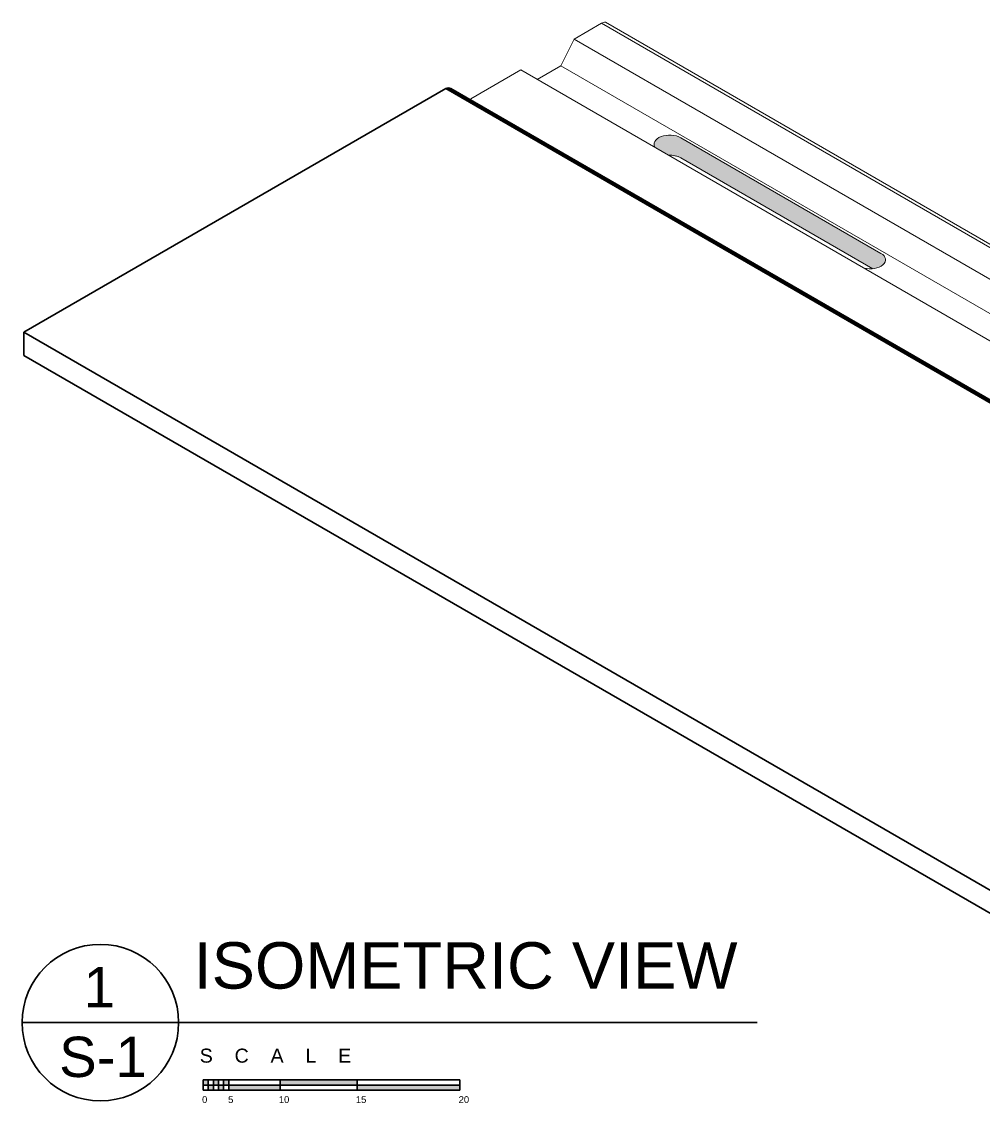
# Model space of a CAD drawing. Header units: millimetres. Extents: x 920 to 4359, y 4990 to 7199.
# Tile 2 of 4: x 2523 to 2710, y 5747 to 5962. Entities that reach past the tile are written whole.
import ezdxf

# ---------------------------------------------------------------- set-up
doc = ezdxf.new("R2010")
doc.units = ezdxf.units.MM
doc.layers.add('Wall', color=4, linetype='Continuous', lineweight=30)
doc.styles.get("Standard").update_dxf_attribs({"font": 'arial.ttf'})

# ---------------------------------------------------------------- blocks, each defined once
blk = doc.blocks.new('S1')
at = {"layer": 'Wall', "lineweight": 5}
h = blk.add_hatch(color=2, dxfattribs=at)
h.dxf.hatch_style = 1
edge = h.paths.add_edge_path()
edge.add_ellipse((1901.66, 847.85), major_axis=(-3.062, 0), ratio=0.5773503, start_angle=225, end_angle=381.92608)
edge.add_line((1898.82, 847.19), (1901.398, 845.702))
edge.add_ellipse((1901.66, 843.94), major_axis=(-3.062, 0), ratio=0.5773503, start_angle=225, end_angle=274.90926, ccw=False)
edge.add_line((1903.825, 845.19), (1941.198, 823.613))
edge.add_ellipse((1940.631, 825.35), major_axis=(-3.062, 0), ratio=0.5773503, start_angle=100.66712, end_angle=225)
edge.add_line((1942.796, 826.6), (1903.825, 849.1))
edge = h.paths.add_edge_path()
edge.add_ellipse((1815.058, 897.85), major_axis=(-3.062, 0), ratio=0.5773503, start_angle=225, end_angle=381.92608)
edge.add_line((1812.217, 897.19), (1814.796, 895.702))
edge.add_ellipse((1815.058, 893.94), major_axis=(-3.062, 0), ratio=0.5773503, start_angle=225, end_angle=274.90926, ccw=False)
edge.add_line((1817.223, 895.19), (1854.596, 873.613))
edge.add_ellipse((1854.029, 875.35), major_axis=(-3.062, 0), ratio=0.5773503, start_angle=100.66712, end_angle=225)
edge.add_line((1856.194, 876.6), (1817.223, 899.1))
edge = h.paths.add_edge_path()
edge.add_ellipse((1728.455, 947.85), major_axis=(-3.062, 0), ratio=0.5773503, start_angle=225, end_angle=381.92608)
edge.add_line((1725.615, 947.19), (1728.193, 945.702))
edge.add_ellipse((1728.455, 943.94), major_axis=(-3.062, 0), ratio=0.5773503, start_angle=225, end_angle=274.90926, ccw=False)
edge.add_line((1730.62, 945.19), (1767.993, 923.613))
edge.add_ellipse((1767.426, 925.35), major_axis=(-3.062, 0), ratio=0.5773503, start_angle=100.66712, end_angle=225)
edge.add_line((1769.591, 926.6), (1730.62, 949.1))
at = {"layer": 'Wall'}
h = blk.add_hatch(color=2, dxfattribs=at)
h.dxf.hatch_style = 1
h.paths.add_polyline_path([(1638.581, 765.688), (1637.581, 765.688), (1637.581, 764.688), (1638.581, 764.688)])
h.paths.add_polyline_path([(1639.581, 764.688), (1638.581, 764.688), (1638.581, 763.688), (1639.581, 763.688)])
h.paths.add_polyline_path([(1640.581, 765.688), (1639.581, 765.688), (1639.581, 764.688), (1640.581, 764.688)])
h.paths.add_polyline_path([(1641.581, 764.688), (1640.581, 764.688), (1640.581, 763.688), (1641.581, 763.688)])
h.paths.add_polyline_path([(1642.581, 765.688), (1641.581, 765.688), (1641.581, 764.688), (1642.581, 764.688)])
h = blk.add_hatch(color=2, dxfattribs=at)
h.dxf.hatch_style = 1
h.paths.add_polyline_path([(1642.581, 764.688), (1642.581, 763.688), (1652.581, 763.688), (1652.581, 764.688)])
h.paths.add_polyline_path([(1652.581, 765.688), (1652.581, 764.688), (1667.581, 764.688), (1667.581, 765.688)])
h.paths.add_polyline_path([(1687.581, 763.688), (1687.581, 764.688), (1667.581, 764.688), (1667.581, 763.688)])
at = {"color": 1}
blk.add_line((1602.337, 776.853), (1745.509, 776.853), dxfattribs=at)
blk.add_circle((1617.575, 776.853), 15.239, dxfattribs=at)
at = {"layer": 'Wall', "color": 4, "lineweight": 5}
for p, q in [((1709.836, 968.3), (1715.162, 971.375)), ((1974.969, 821.375), (1715.162, 971.375)), ((1975.785, 821.589), (1715.977, 971.589)), ((1707.237, 963.1), (1709.836, 968.3)), ((1969.643, 818.3), (1709.836, 968.3)), ((1702.648, 960.45), (1707.237, 963.1)), ((1967.045, 813.1), (1707.237, 963.1)), ((1689.744, 956.7), (1699.443, 962.3)), ((1959.251, 812.3), (1699.443, 962.3))]:
    blk.add_line(p, q, dxfattribs=at)
at = {"layer": 'Wall'}
for p, q in [((1602.689, 911.239), (1684.837, 958.667)), ((1944.644, 808.667), (1684.837, 958.667)), ((1944.955, 808.783), (1685.148, 958.783)), ((1945.333, 808.783), (1685.526, 958.783)), ((1945.663, 808.656), (1685.818, 958.678)), ((1862.497, 761.239), (1602.689, 911.239)), ((1602.689, 911.239), (1602.689, 906.739)), ((1862.497, 756.739), (1602.689, 906.739))]:
    blk.add_line(p, q, dxfattribs=at)
at = {"layer": 'Wall', "color": 1, "lineweight": 5}
for p, q in [((1730.62, 949.1), (1769.591, 926.6)), ((1730.62, 945.19), (1767.993, 923.613))]:
    blk.add_line(p, q, dxfattribs=at)
at = {"layer": 'Wall', "color": 2}
for p, q in [((1637.581, 765.688), (1637.581, 763.688)), ((1637.581, 765.688), (1687.581, 765.688)), ((1638.581, 765.688), (1638.581, 763.688)), ((1639.581, 765.688), (1639.581, 763.688)), ((1640.581, 765.688), (1640.581, 763.688)), ((1641.581, 765.688), (1641.581, 763.688)), ((1642.581, 765.688), (1642.581, 763.688)), ((1652.581, 765.688), (1652.581, 763.688)), ((1667.581, 765.688), (1667.581, 763.688)), ((1687.581, 765.688), (1687.581, 763.688)), ((1637.581, 764.688), (1687.581, 764.688)), ((1637.581, 763.688), (1687.581, 763.688))]:
    blk.add_line(p, q, dxfattribs=at)
at = {"layer": 'Wall'}
blk.add_arc((1685.337, 957.801), 1, 58.78515, 120, dxfattribs=at)
at = {"layer": 'Wall', "color": 4, "lineweight": 5}
blk.add_ellipse((1715.162, 969.525), major_axis=(-1.133, -1.962), ratio=0.5773503, start_param=3.393125, end_param=3.9269908, dxfattribs=at)
at = {"layer": 'Wall', "color": 1, "lineweight": 5}
for centre, start_param, end_param in [((1728.455, 947.85), 3.9269908, 6.6658676), ((1728.455, 943.94), 3.9269908, 4.7980717), ((1767.426, 925.35), 1.188114, 3.9269908)]:
    blk.add_ellipse(centre, major_axis=(-3.062, 0), ratio=0.5773503, start_param=start_param, end_param=end_param, dxfattribs=at)
at = {"color": 3}
for s, height, p in [('ISOMETRIC VIEW', 9.03849, (1635.746, 783.468)), ('1', 7.848, (1614.319, 779.841)), ('S-1', 7.8483, (1609.55, 766.268)), ('S    C    A    L    E  ', 2.73357, (1636.93, 769.059)), ('0  ', 1.3161, (1637.385, 761.22)), ('5', 1.316, (1642.456, 761.22)), ('10', 1.3161, (1652.33, 761.22)), ('15', 1.3161, (1667.332, 761.22)), ('20', 1.3161, (1687.35, 761.22))]:
    blk.add_text(s, height=height, dxfattribs=at).set_placement(p)

msp = doc.modelspace()

# ---------------------------------------------------------------- block references
at = {"layer": 'Wall', "color": 1, "lineweight": 5}
msp.add_blockref('S1', (920.29, 4989.98), dxfattribs=at)

doc.saveas('drawing.dxf')
